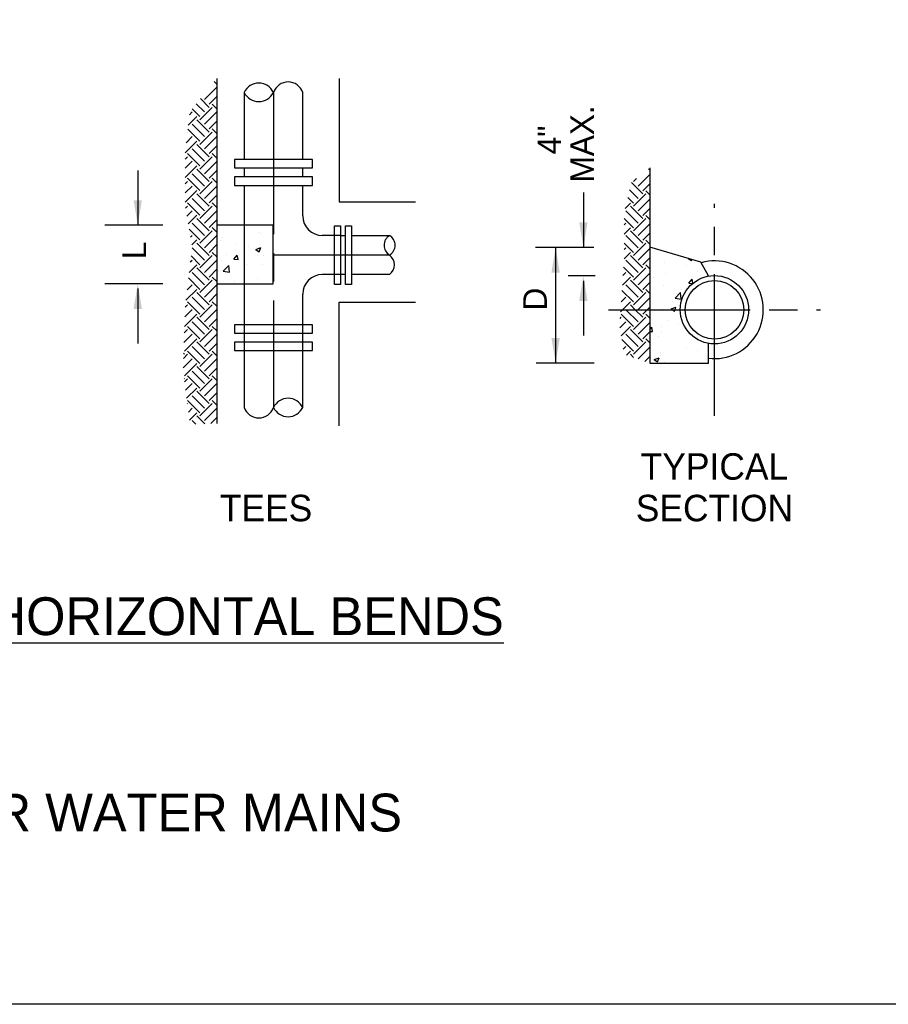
# Model space of a CAD drawing. Header units: feet. Extents: x 6 to 310, y -41 to 128.
# Tile 11 of 48: x 203.18 to 207.78, y 3.62 to 8.83. Entities that reach past the tile are written whole.
import ezdxf
from ezdxf.enums import TextEntityAlignment as Align

# ---------------------------------------------------------------- set-up
doc = ezdxf.new("R2010")
doc.units = ezdxf.units.FT
doc.header["$MEASUREMENT"] = 0
doc.linetypes.add('DASHDOT', pattern=[1, 0.5, -0.25, 0, -0.25])
doc.linetypes.add('E', pattern=[1, 0.75, -0.05, 0.15, -0.05])
doc.layers.add('COLUMNS', color=6, linetype='Continuous', plot=False)
for name, color, linetype in [('D-TITLE_SUB', 6, 'Continuous'), ('DETAIL', 1, 'Continuous'), ('MISC_LINE', 10, 'DASHDOT'), ('text', 9, 'Continuous')]:
    doc.layers.add(name, color=color, linetype=linetype)
doc.styles.add('Slanted-Normal', font='font31.shx', dxfattribs={"height": 0.14})

msp = doc.modelspace()

# ---------------------------------------------------------------- linework, layer by layer
at = {"color": 247}
for p, q in [((204.22795, 8.48946), (204.21411, 8.5033)), ((204.16274, 8.40787), (204.22795, 8.47307)), ((204.16274, 8.34262), (204.11894, 8.38643)), ((204.18721, 8.36709), (204.1409, 8.4134)), ((204.18721, 8.3834), (204.22795, 8.42414)), ((204.22795, 8.35898), (204.20352, 8.3834)), ((204.08295, 8.32808), (204.0975, 8.34262)), ((204.13828, 8.31816), (204.09698, 8.35946)), ((204.13828, 8.30185), (204.20352, 8.36709)), ((204.16274, 8.27738), (204.22795, 8.34258)), ((204.07642, 8.27261), (204.12197, 8.31816)), ((204.18721, 8.2366), (204.12197, 8.30185)), ((204.18721, 8.25291), (204.22795, 8.29365)), ((204.07206, 8.23563), (204.07303, 8.2366)), ((204.13828, 8.18767), (204.07399, 8.25196)), ((204.16274, 8.21214), (204.0975, 8.27738)), ((204.13828, 8.17136), (204.20352, 8.2366)), ((204.22795, 8.22849), (204.20352, 8.25291)), ((204.06075, 8.12645), (204.12197, 8.18767)), ((204.06553, 8.18017), (204.0975, 8.21214)), ((204.16274, 8.14689), (204.22795, 8.2121)), ((204.13828, 8.05718), (204.07303, 8.12243)), ((204.16274, 8.08165), (204.0975, 8.14689)), ((204.18721, 8.10612), (204.12197, 8.17136)), ((204.18721, 8.12243), (204.22795, 8.16316)), ((204.22795, 8.098), (204.20352, 8.12243)), ((204.06075, 8.09383), (204.07303, 8.10612)), ((204.06075, 8.0449), (204.0975, 8.08165)), ((204.13828, 8.04087), (204.20352, 8.10612)), ((204.16274, 8.0164), (204.22795, 8.08161)), ((204.06075, 7.99596), (204.12197, 8.05718)), ((204.18721, 7.97563), (204.12197, 8.04087)), ((204.18721, 7.99194), (204.22795, 8.03267)), ((206.51743, 8.03493), (206.5103, 8.04205)), ((204.06075, 7.96334), (204.07303, 7.97563)), ((204.13828, 7.92669), (204.07303, 7.99194)), ((204.16274, 7.95116), (204.0975, 8.0164)), ((204.13828, 7.91038), (204.20352, 7.97563)), ((204.22795, 7.96751), (204.20352, 7.99194)), ((206.47984, 7.9094), (206.4202, 7.96905)), ((206.43091, 7.97465), (206.44715, 7.99088)), ((206.45538, 7.95018), (206.51743, 8.01223)), ((204.06075, 7.91441), (204.0975, 7.95116)), ((204.06075, 7.86547), (204.12197, 7.92669)), ((204.16274, 7.88592), (204.22795, 7.95112)), ((206.45538, 7.88494), (206.40931, 7.931)), ((206.47984, 7.92571), (206.51743, 7.9633)), ((206.51743, 7.90444), (206.49615, 7.92571)), ((204.13828, 7.79621), (204.07303, 7.86145)), ((204.16274, 7.82067), (204.0975, 7.88592)), ((204.18721, 7.84514), (204.12197, 7.91038)), ((204.18721, 7.86145), (204.22795, 7.90219)), ((204.22795, 7.83703), (204.20352, 7.86145)), ((206.43091, 7.86047), (206.40013, 7.89125)), ((206.43091, 7.84416), (206.49615, 7.9094)), ((206.45538, 7.81969), (206.51743, 7.88175)), ((204.06151, 7.83362), (204.07303, 7.84514)), ((204.06886, 7.79203), (204.0975, 7.82067)), ((204.13828, 7.7799), (204.20352, 7.84514)), ((204.16274, 7.75543), (204.22795, 7.82063)), ((206.38653, 7.8324), (206.4146, 7.86047)), ((206.45538, 7.75445), (206.39013, 7.81969)), ((206.47984, 7.77892), (206.4146, 7.84416)), ((206.47984, 7.79523), (206.51743, 7.83281)), ((204.07621, 7.75045), (204.12197, 7.79621)), ((204.18721, 7.71465), (204.12197, 7.7799)), ((204.18721, 7.73096), (204.22795, 7.7717)), ((206.43091, 7.72998), (206.38139, 7.7795)), ((206.43091, 7.71367), (206.49615, 7.77892)), ((206.51743, 7.77395), (206.49615, 7.79523)), ((204.13828, 7.66572), (204.08107, 7.72293)), ((204.16274, 7.69019), (204.0975, 7.75543)), ((204.13828, 7.64941), (204.20352, 7.71465)), ((204.22795, 7.70654), (204.20352, 7.73096)), ((204.44902, 7.70703), (204.44902, 7.70703)), ((206.38139, 7.7457), (206.39013, 7.75445)), ((206.38139, 7.69677), (206.4146, 7.72998)), ((206.47984, 7.64843), (206.4146, 7.71367)), ((206.45538, 7.68921), (206.51743, 7.75126)), ((204.08845, 7.68114), (204.0975, 7.69019)), ((204.0958, 7.63955), (204.12197, 7.66572)), ((204.16274, 7.62494), (204.22795, 7.69014)), ((204.2451, 7.66277), (204.2451, 7.66277)), ((204.25733, 7.67936), (204.25733, 7.67936)), ((204.46034, 7.69971), (204.46034, 7.69971)), ((206.45538, 7.62396), (206.39013, 7.68921)), ((206.47984, 7.66474), (206.51743, 7.70233)), ((206.51743, 7.64346), (206.49615, 7.66474)), ((204.16274, 7.5597), (204.0975, 7.62494)), ((204.18721, 7.58416), (204.12197, 7.64941)), ((204.18721, 7.60048), (204.22795, 7.64121)), ((204.33114, 7.64887), (204.33114, 7.64887)), ((204.39559, 7.63126), (204.39559, 7.63126)), ((204.43379, 7.6162), (204.45963, 7.62612)), ((204.43379, 7.6162), (204.45215, 7.60382)), ((204.45215, 7.60381), (204.45963, 7.62612)), ((206.43091, 7.5995), (206.38139, 7.64902)), ((206.38139, 7.61522), (206.39013, 7.62396)), ((206.43091, 7.58318), (206.49615, 7.64843)), ((206.45538, 7.55872), (206.51743, 7.62077)), ((204.08735, 7.54955), (204.0975, 7.5597)), ((204.13828, 7.53523), (204.09114, 7.58237)), ((204.13828, 7.51892), (204.20352, 7.58416)), ((204.16274, 7.49445), (204.22795, 7.55966)), ((204.22795, 7.57605), (204.20352, 7.60048)), ((204.25284, 7.5565), (204.25284, 7.5565)), ((204.27638, 7.59001), (204.27638, 7.59001)), ((204.3175, 7.56501), (204.3353, 7.58622)), ((204.3175, 7.56501), (204.33956, 7.56308)), ((204.33957, 7.56308), (204.3353, 7.58621)), ((204.44453, 7.58417), (204.44453, 7.58417)), ((204.4734, 7.58168), (204.4734, 7.58168)), ((206.3812, 7.5661), (206.4146, 7.5995)), ((206.45538, 7.49347), (206.39013, 7.55872)), ((206.47984, 7.51794), (206.4146, 7.58318)), ((206.47984, 7.53425), (206.51743, 7.57184)), ((204.08096, 7.49423), (204.12197, 7.53523)), ((204.18721, 7.45368), (204.12197, 7.51892)), ((204.18721, 7.46999), (204.22795, 7.51072)), ((204.23404, 7.5033), (204.23404, 7.5033)), ((204.26183, 7.5005), (204.29058, 7.53046)), ((204.26183, 7.5005), (204.29465, 7.49541)), ((204.29466, 7.4954), (204.29058, 7.53046)), ((204.38606, 7.53361), (204.38606, 7.53361)), ((204.46713, 7.53399), (204.46713, 7.53399)), ((206.43091, 7.46901), (206.37824, 7.52168)), ((206.43091, 7.4527), (206.49615, 7.51794)), ((206.51743, 7.51298), (206.49615, 7.53425)), ((204.13828, 7.40474), (204.07763, 7.46539)), ((204.16274, 7.42921), (204.0975, 7.49445)), ((204.13828, 7.38843), (204.20352, 7.45368)), ((204.22795, 7.44556), (204.20352, 7.46999)), ((204.44004, 7.46131), (204.44004, 7.46131)), ((206.37187, 7.42628), (206.4146, 7.46901)), ((206.37537, 7.47871), (206.39013, 7.49347)), ((206.47984, 7.38745), (206.4146, 7.4527)), ((206.45538, 7.42823), (206.51743, 7.49028)), ((204.06392, 7.3467), (204.12197, 7.40474)), ((204.07031, 7.40202), (204.0975, 7.42921)), ((204.16274, 7.36397), (204.22795, 7.42917)), ((204.32216, 7.44366), (204.32216, 7.44366)), ((204.51918, 7.43533), (204.51918, 7.43533)), ((206.43091, 7.33852), (206.37008, 7.39935)), ((206.45538, 7.36299), (206.39013, 7.42823)), ((206.47984, 7.40376), (206.51743, 7.44135)), ((206.51743, 7.38249), (206.49615, 7.40376)), ((204.16274, 7.29872), (204.0975, 7.36397)), ((204.18721, 7.32319), (204.12197, 7.38843)), ((204.18721, 7.3395), (204.22795, 7.38024)), ((206.36604, 7.33889), (206.39013, 7.36299)), ((206.43091, 7.32221), (206.49615, 7.38745)), ((206.45538, 7.29774), (206.51743, 7.3598)), ((204.05862, 7.25985), (204.0975, 7.29872)), ((204.06044, 7.31059), (204.07303, 7.32319)), ((204.13828, 7.27426), (204.07303, 7.3395)), ((204.13828, 7.25795), (204.20352, 7.32319)), ((204.16274, 7.23348), (204.22795, 7.29868)), ((204.22795, 7.31507), (204.20352, 7.3395)), ((206.36254, 7.28646), (206.37289, 7.29681)), ((206.37289, 7.29681), (206.4146, 7.33852)), ((206.39107, 7.29681), (206.39013, 7.29774)), ((206.45538, 7.2325), (206.39107, 7.29681)), ((206.44, 7.29681), (206.4146, 7.32221)), ((206.47984, 7.25696), (206.44, 7.29681)), ((206.47984, 7.27328), (206.50338, 7.29681)), ((206.50338, 7.29681), (206.51743, 7.31086)), ((204.05681, 7.2091), (204.12197, 7.27426)), ((204.18721, 7.1927), (204.12197, 7.25795)), ((204.18721, 7.20901), (204.22795, 7.24975)), ((206.36021, 7.25151), (206.36567, 7.25696)), ((206.43091, 7.20803), (206.36567, 7.27328)), ((206.43091, 7.19172), (206.49615, 7.25696)), ((206.51743, 7.252), (206.49615, 7.27328)), ((204.0556, 7.17527), (204.07303, 7.1927)), ((204.05672, 7.1927), (204.05624, 7.19318)), ((204.13828, 7.14377), (204.07303, 7.20901)), ((204.16274, 7.16823), (204.0975, 7.23348)), ((204.13828, 7.12746), (204.20352, 7.1927)), ((204.22795, 7.18459), (204.20352, 7.20901)), ((206.35829, 7.20065), (206.39013, 7.2325)), ((206.36528, 7.15872), (206.4146, 7.20803)), ((206.47984, 7.12648), (206.4146, 7.19172)), ((206.45538, 7.16725), (206.51743, 7.22931)), ((204.05379, 7.12452), (204.0975, 7.16823)), ((204.05672, 7.07852), (204.12197, 7.14377)), ((204.16274, 7.10299), (204.22795, 7.16819)), ((206.43091, 7.07754), (206.3684, 7.14006)), ((206.45538, 7.10201), (206.39013, 7.16725)), ((206.47984, 7.14279), (206.51743, 7.18037)), ((206.51743, 7.12151), (206.49615, 7.14279)), ((204.16274, 7.03775), (204.0975, 7.10299)), ((204.18721, 7.06221), (204.12197, 7.12746)), ((204.18721, 7.07852), (204.22795, 7.11926)), ((206.37695, 7.08882), (206.39013, 7.10201)), ((206.43091, 7.06123), (206.49615, 7.12648)), ((206.45538, 7.03677), (206.51743, 7.09882)), ((204.04895, 6.98919), (204.0975, 7.03775)), ((204.05076, 7.03994), (204.07303, 7.06221)), ((204.05672, 7.06221), (204.05174, 7.0672)), ((204.13828, 7.01328), (204.07303, 7.07852)), ((204.13828, 6.99697), (204.20352, 7.06221)), ((204.16274, 6.9725), (204.22795, 7.03771)), ((204.22795, 7.0541), (204.20352, 7.07852)), ((206.3946, 7.05755), (206.4146, 7.07754)), ((206.4311, 7.04473), (206.4146, 7.06123)), ((206.49118, 7.02363), (206.51743, 7.04989)), ((204.05672, 6.94804), (204.12197, 7.01328)), ((204.18721, 6.93173), (204.12197, 6.99697)), ((204.18721, 6.94804), (204.22795, 6.98877)), ((204.05672, 6.93173), (204.05463, 6.93382)), ((204.05691, 6.9156), (204.07303, 6.93173)), ((204.13828, 6.88279), (204.07303, 6.94804)), ((204.16274, 6.90726), (204.0975, 6.9725)), ((204.13828, 6.86648), (204.20352, 6.93173)), ((204.22795, 6.92361), (204.20352, 6.94804)), ((204.06235, 6.87211), (204.0975, 6.90726)), ((204.06779, 6.82862), (204.12197, 6.88279)), ((204.16274, 6.84202), (204.22795, 6.90722)), ((204.16274, 6.77677), (204.0975, 6.84202)), ((204.18721, 6.80124), (204.12197, 6.86648)), ((204.18721, 6.81755), (204.22795, 6.85829)), ((204.07142, 6.79963), (204.07303, 6.80124)), ((204.13828, 6.75231), (204.07303, 6.81755)), ((204.07686, 6.75614), (204.0975, 6.77677)), ((204.13828, 6.73599), (204.20352, 6.80124)), ((204.16274, 6.71153), (204.22795, 6.77673)), ((204.22795, 6.79312), (204.20352, 6.81755)), ((204.08231, 6.71264), (204.12197, 6.75231)), ((204.16388, 6.69408), (204.12197, 6.73599)), ((204.19509, 6.69494), (204.22795, 6.7278)), ((204.11625, 6.69277), (204.0975, 6.71153))]:
    msp.add_line(p, q, dxfattribs=at)
at = {"color": 0}
for p, q in [((206.72059, 7.5682), (206.73792, 7.55651)), ((206.73793, 7.5565), (206.73994, 7.56249)), ((206.59314, 7.54607), (206.59314, 7.54607)), ((206.70903, 7.53158), (206.70903, 7.53158)), ((206.7707, 7.49797), (206.7707, 7.49797)), ((206.53761, 7.46729), (206.53761, 7.46729)), ((206.59756, 7.48614), (206.59756, 7.48614)), ((206.72314, 7.43748), (206.74093, 7.45868)), ((206.74492, 7.4371), (206.74094, 7.45867)), ((206.58865, 7.42321), (206.58865, 7.42321)), ((206.68599, 7.40511), (206.68599, 7.40511)), ((206.72314, 7.43748), (206.74324, 7.43572)), ((206.63715, 7.34298), (206.63715, 7.34298)), ((206.65059, 7.35787), (206.67934, 7.38783)), ((206.65059, 7.35787), (206.68342, 7.35278)), ((206.67361, 7.35241), (206.67361, 7.35241)), ((206.68342, 7.35277), (206.67934, 7.38782)), ((206.51795, 7.30173), (206.51795, 7.30173)), ((206.58416, 7.30034), (206.58416, 7.30034)), ((206.62976, 7.30126), (206.65561, 7.31118)), ((206.62976, 7.30126), (206.63636, 7.29681)), ((206.63636, 7.29681), (206.64812, 7.28887)), ((206.64813, 7.28887), (206.65079, 7.29681)), ((206.65079, 7.29681), (206.65561, 7.31117)), ((206.61171, 7.239), (206.61171, 7.239)), ((206.51743, 7.19232), (206.52742, 7.20423)), ((206.53169, 7.18108), (206.52742, 7.20422)), ((206.57652, 7.20684), (206.57652, 7.20684)), ((206.66891, 7.219), (206.66891, 7.219)), ((206.51743, 7.18234), (206.53169, 7.18109)), ((206.56373, 7.15538), (206.56373, 7.15538)), ((206.57968, 7.17748), (206.57968, 7.17748)), ((206.7116, 7.09184), (206.7116, 7.09184)), ((206.76688, 7.08229), (206.76688, 7.08229)), ((206.53996, 7.03362), (206.5658, 7.04354)), ((206.53996, 7.03362), (206.55832, 7.02124)), ((206.55832, 7.02123), (206.56581, 7.04353)), ((206.57182, 7.07344), (206.57182, 7.07344)), ((206.57519, 7.05462), (206.57519, 7.05462)), ((206.81171, 7.05573), (206.81171, 7.05573)), ((206.59647, 7.01879), (206.59647, 7.01879))]:
    msp.add_line(p, q, dxfattribs=at)
at = {"layer": 'COLUMNS', "color": 3, "flags": 128}
msp.add_lwpolyline([(188.34752, 3.62445), (188.34752, 24.37445), (218.72252, 24.37445), (218.72252, 3.62445)], close=True, dxfattribs=at)
at = {"layer": 'DETAIL'}
for p, q in [((204.22795, 8.52029), (204.22795, 6.69585)), ((204.87411, 8.52029), (204.87411, 7.86692)), ((204.37205, 8.44633), (204.37205, 8.09111)), ((204.68207, 8.09111), (204.68207, 8.44633)), ((204.73374, 8.09111), (204.32038, 8.09111)), ((204.32038, 8.09111), (204.32038, 8.04648)), ((204.73374, 8.04648), (204.73374, 8.09111)), ((204.32038, 8.04648), (204.73374, 8.04648)), ((204.37205, 8.04648), (204.37205, 7.99912)), ((204.68207, 7.99912), (204.68207, 8.04648)), ((206.51743, 8.04782), (206.51743, 7.01441)), ((204.73374, 7.99912), (204.32038, 7.99912)), ((204.32038, 7.99912), (204.32038, 7.9545)), ((204.73374, 7.9545), (204.73374, 7.99912)), ((204.32038, 7.9545), (204.73374, 7.9545)), ((204.37205, 7.9545), (204.37205, 7.7439)), ((204.68207, 7.79293), (204.68207, 7.9545)), ((204.87411, 7.86692), (205.27801, 7.86692)), ((204.5253, 7.7439), (204.22795, 7.7439)), ((204.37205, 7.7439), (204.37205, 7.43387)), ((204.5253, 7.43387), (204.5253, 7.7439)), ((204.8494, 7.43124), (204.8494, 7.74126)), ((204.8494, 7.74126), (204.88168, 7.74126)), ((204.88168, 7.74126), (204.88168, 7.43124)), ((204.90814, 7.43124), (204.90814, 7.74126)), ((204.90814, 7.74126), (204.94042, 7.74126)), ((204.94042, 7.74126), (204.94042, 7.43124)), ((204.88168, 7.68959), (204.78541, 7.68959)), ((204.88168, 7.68959), (204.90814, 7.68959)), ((204.94042, 7.68959), (205.14129, 7.68959)), ((206.78711, 7.54858), (206.51743, 7.62812)), ((206.82745, 7.47566), (206.78711, 7.54858)), ((204.88168, 7.48291), (204.78541, 7.48291)), ((204.90814, 7.48291), (204.88168, 7.48291)), ((205.14129, 7.48291), (204.94042, 7.48291)), ((204.22795, 7.43387), (204.5253, 7.43387)), ((204.37205, 7.43387), (204.37205, 6.78015)), ((204.88168, 7.43124), (204.8494, 7.43124)), ((204.94042, 7.43124), (204.90814, 7.43124)), ((204.68207, 6.78015), (204.68207, 7.37957)), ((204.87411, 7.33699), (205.27801, 7.33699)), ((204.87411, 6.68362), (204.87411, 7.33699)), ((204.73374, 7.21801), (204.32038, 7.21801)), ((204.32038, 7.21801), (204.32038, 7.17338)), ((204.73374, 7.17338), (204.73374, 7.21801)), ((204.32038, 7.17338), (204.73374, 7.17338)), ((204.73374, 7.12602), (204.32038, 7.12602)), ((204.32038, 7.12602), (204.32038, 7.0814)), ((204.32038, 7.0814), (204.73374, 7.0814)), ((204.73374, 7.0814), (204.73374, 7.12602)), ((206.82745, 7.01441), (206.82745, 7.11874)), ((206.51743, 7.01441), (206.82745, 7.01441))]:
    msp.add_line(p, q, dxfattribs=at)
for radius in [0.18085, 0.15501]:
    msp.add_circle((206.85904, 7.29681), radius, dxfattribs=at)
for centre, radius, start, end in [((204.44955, 8.40889), 0.08608, 25.78576, 154.21424), ((204.60457, 8.41918), 0.08212, 19.30794, 160.69206), ((204.44955, 8.48378), 0.08608, 205.78576, 334.21424), ((204.78541, 7.79293), 0.10334, 180, 270), ((205.17276, 7.63792), 0.0605, 121.34346, 238.65654), ((205.10982, 7.63792), 0.0605, 301.34346, 58.65654), ((205.10112, 7.53458), 0.06545, 307.86255, 52.13745), ((206.85904, 7.29681), 0.25835, 262.97815, 105.7637), ((204.78541, 7.37957), 0.10334, 90, 180), ((204.60457, 6.7427), 0.08608, 25.78576, 154.21424), ((204.44955, 6.8073), 0.08212, 199.30794, 340.69206), ((204.60457, 6.81759), 0.08608, 205.78576, 334.21424)]:
    msp.add_arc(centre, radius, start, end, dxfattribs=at)
at = {"layer": 'MISC_LINE', "linetype": 'E'}
for p, q in [((204.52706, 8.44633), (204.52706, 6.78015)), ((206.85904, 6.73591), (206.85904, 7.85771)), ((205.14129, 7.58625), (204.5253, 7.58625)), ((206.29813, 7.29681), (207.41994, 7.29681))]:
    msp.add_line(p, q, dxfattribs=at)
at = {"layer": 'text'}
for p, q in [((203.8093, 8.03371), (203.8093, 7.74343)), ((206.16592, 7.91695), (206.16592, 7.62667)), ((203.94283, 7.74343), (203.63589, 7.74343)), ((206.22028, 7.62667), (205.91333, 7.62667)), ((206.01904, 7.62667), (206.01904, 7.01473)), ((206.01904, 7.60184), (206.01904, 7.31156)), ((206.22748, 7.47545), (206.08469, 7.47545)), ((206.16592, 7.45063), (206.16592, 7.16034)), ((203.94283, 7.43431), (203.63589, 7.43431)), ((203.8093, 7.40948), (203.8093, 7.1192)), ((206.22337, 7.01473), (205.91642, 7.01473))]:
    msp.add_line(p, q, dxfattribs=at)
for points in [[(203.78715, 7.87629), (203.83144, 7.87629), (203.8093, 7.74343)], [(206.14377, 7.75954), (206.18806, 7.75954), (206.16592, 7.62667)], [(205.99689, 7.4938), (206.04118, 7.4938), (206.01904, 7.62667)], [(206.14377, 7.34259), (206.18806, 7.34259), (206.16592, 7.47545)], [(203.78715, 7.30144), (203.83144, 7.30144), (203.8093, 7.43431)], [(205.99689, 7.1476), (206.04118, 7.1476), (206.01904, 7.01473)]]:
    msp.add_solid(points, dxfattribs=at)

# ---------------------------------------------------------------- texts
at = {"layer": 'D-TITLE_SUB', "style": 'Slanted-Normal'}
msp.add_text('%%UCONCRETE BLOCKING FOR HORIZONTAL BENDS', height=0.2, dxfattribs=at).set_placement((202.5502, 5.67644), align=Align.MIDDLE_CENTER)
msp.add_text('CONCRETE BLOCKING FOR WATER MAINS', height=0.2, dxfattribs=at).set_placement((199.64941, 4.53836))
at = {"layer": 'text', "style": 'Slanted-Normal'}
for s, p in [('MAX.', (206.2213, 7.96935)), ('4"', (206.04835, 8.11827)), ('L', (203.85361, 7.56424)), ('D', (205.97273, 7.29302))]:
    msp.add_text(s, height=0.125, rotation=90, dxfattribs=at).set_placement(p)
at = {"layer": 'text', "color": 2, "style": 'Slanted-Normal'}
for s, p in [('TYPICAL', (206.85904, 6.39822)), ('TEES', (204.48769, 6.1785)), ('SECTION', (206.85904, 6.1785))]:
    msp.add_text(s, height=0.14, dxfattribs=at).set_placement(p, align=Align.CENTER)

doc.saveas('drawing.dxf')
